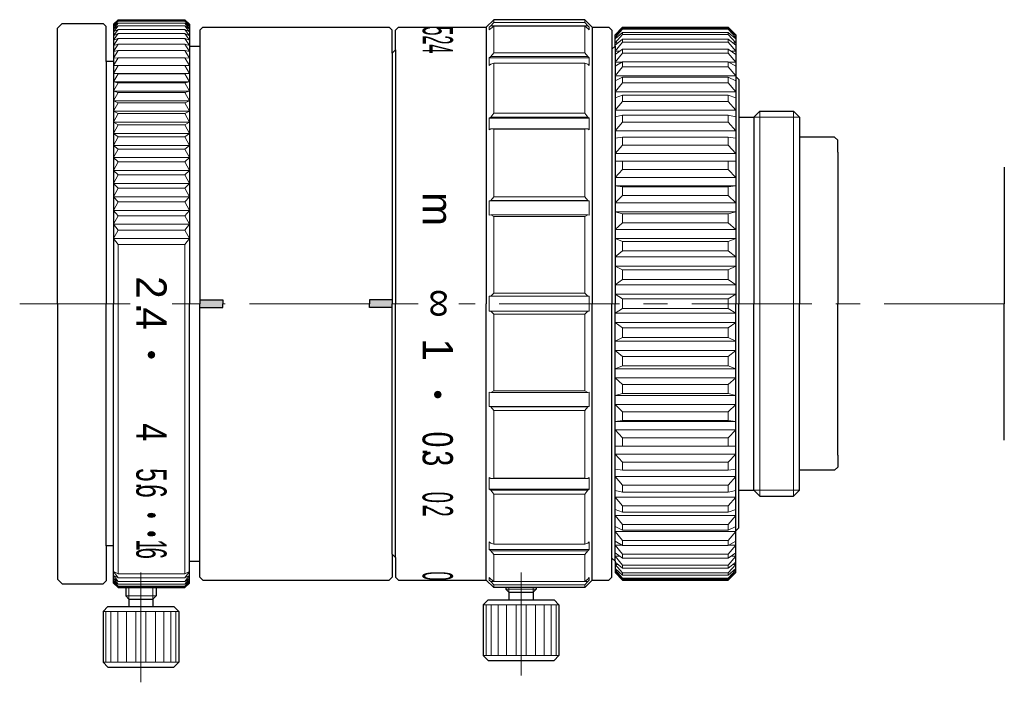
# Model space of a CAD drawing. Header units: millimetres. Extents: x -32 to 180, y 35 to 319.
import ezdxf
from ezdxf.enums import TextEntityAlignment as Align

# ---------------------------------------------------------------- set-up
doc = ezdxf.new("R2010")
doc.units = ezdxf.units.MM
doc.header["$LTSCALE"] = 0.25
doc.linetypes.add('CENTER', pattern=[50.8, 31.75, -6.35, 6.35, -6.35])
for name, color, linetype, lineweight in [('01_中心線', 1, 'CENTER', 20), ('03_寸法・文字', 50, 'Continuous', 20), ('画層1', 7, 'Continuous', 30), ('ﾚﾝｽﾞ', 7, 'Continuous', 30)]:
    doc.layers.add(name, color=color, linetype=linetype, lineweight=lineweight)
doc.styles.add('VS Standard', font='txt', dxfattribs={"height": 3})

msp = doc.modelspace()

# ---------------------------------------------------------------- hatches: boundary and pattern name
at = {"layer": '03_寸法・文字'}
h = msp.add_hatch(color=256, dxfattribs=at)
h.dxf.hatch_style = 1
h.paths.add_polyline_path([(-20.6, 300.25), (-20.6, 299.75), (-19.1, 299.75), (-19.1, 300.25)])
h = msp.add_hatch(color=256, dxfattribs=at)
h.dxf.hatch_style = 1
h.paths.add_polyline_path([(-9.4, 300.25), (-9.4, 299.75), (-7.9, 299.75), (-7.9, 300.25)])
h = msp.add_hatch(color=6, dxfattribs=at)
h.dxf.hatch_style = 1
h.paths.add_polyline_path([(-23.803, 296.371, 1), (-23.803, 296.871, 1)])
h = msp.add_hatch(color=6, dxfattribs=at)
h.dxf.hatch_style = 1
h.paths.add_polyline_path([(-4.9, 293.748, 1), (-4.9, 294.248, 1)])
at = {"layer": '画層1'}
h = msp.add_hatch(color=256, dxfattribs=at)
h.dxf.hatch_style = 1
edge = h.paths.add_edge_path()
edge.add_ellipse((-23.805, 286.024), major_axis=(-0.243, 0), ratio=0.570004, start_angle=0, end_angle=360)
h = msp.add_hatch(color=256, dxfattribs=at)
h.dxf.hatch_style = 1
edge = h.paths.add_edge_path()
edge.add_ellipse((-23.805, 284.802), major_axis=(-0.243, 0), ratio=0.570004, start_angle=0, end_angle=360)

# ---------------------------------------------------------------- linework, layer by layer
at = {"layer": '01_中心線'}
for p, q in [((-25.206, 300), (-32.5, 300)), ((-20.6, 300), (-22.436, 300)), ((-9.4, 300), (-19.1, 300)), ((-6.2, 300), (-7.9, 300)), ((32.5, 300), (-3.51, 300)), ((-24.5, 282.25), (-24.5, 275)), ((0.6, 275.45), (0.6, 282.25))]:
    msp.add_line(p, q, dxfattribs=at)
at = {"layer": '画層1'}
for p, q in [((-29.7, 318.5), (-30, 318.2)), ((-29.7, 318.5), (-27, 318.5)), ((-26.8, 318.3), (-27, 318.5)), ((-26.3, 318.45), (-26, 318.75)), ((-26, 318.75), (-21.6, 318.75)), ((-21.6, 318.75), (-21.3, 318.45)), ((-1.2, 318.75), (-1.7, 318.25)), ((4.8, 318.75), (-1.2, 318.75)), ((5.3, 318.25), (4.8, 318.75)), ((-30, 317.75), (-30, 318.2)), ((-26.8, 316), (-26.8, 318.3)), ((-26.3, 318.45), (-26.3, 316)), ((-21.3, 318.45), (-21.3, 317)), ((-20.6, 318.05), (-20.4, 318.25)), ((-20.6, 318.05), (-20.6, 317)), ((-20.4, 318.25), (-8.1, 318.25)), ((-8.1, 318.25), (-7.9, 318.05)), ((-7.9, 316.55), (-7.9, 318.05)), ((-7.5, 318.25), (-7.7, 318.05)), ((-7.7, 316.75), (-7.7, 318.05)), ((-7.5, 318.25), (-1.7, 318.25)), ((-1.7, 318.25), (-1.7, 300)), ((5.3, 318.25), (6.4, 318.25)), ((5.3, 318.25), (5.3, 300)), ((6.4, 318.25), (6.6, 318.05)), ((6.6, 318.05), (6.6, 316.8)), ((7.3, 318.25), (6.8, 317.75)), ((7.3, 318.25), (14.27, 318.25)), ((14.27, 318.25), (14.77, 317.75)), ((-30, 300), (-30, 317.75)), ((6.8, 317), (6.8, 317.75)), ((14.77, 317.75), (14.77, 315)), ((-26.266, 316.706), (-26.3, 316.706)), ((-21.3, 317), (-20.6, 317)), ((-21.3, 317), (-21.3, 300)), ((-20.6, 317), (-20.6, 300)), ((-7.7, 316.75), (-7.9, 316.55)), ((-7.9, 316.55), (-7.9, 300)), ((-7.7, 316.75), (-7.7, 316.75)), ((-7.7, 316.75), (-7.7, 300)), ((6.6, 316.8), (6.8, 317)), ((6.6, 316.8), (6.6, 300)), ((6.8, 317), (6.8, 300)), ((-26.3, 316), (-26.8, 316)), ((-26.8, 316), (-26.8, 300)), ((-26.286, 316.238), (-26.3, 316.238)), ((-26.3, 316), (-26.3, 300)), ((14.77, 315), (14.97, 314.8)), ((14.77, 315), (14.77, 300)), ((14.97, 314.8), (14.97, 312.303)), ((15.97, 312.303), (16.367, 312.7)), ((16.367, 312.7), (18.573, 312.7)), ((18.97, 312.303), (18.573, 312.7)), ((14.97, 312.303), (15.97, 312.303)), ((14.97, 312.303), (14.97, 300)), ((15.97, 312.303), (15.97, 312.303)), ((15.97, 312.303), (15.97, 300)), ((18.97, 312.303), (18.97, 311)), ((21.3, 311), (18.97, 311)), ((18.97, 311), (18.97, 300)), ((21.3, 311), (21.5, 310.8)), ((21.5, 310), (21.5, 310.8)), ((21.5, 310), (21.5, 300)), ((-30, 300), (-30, 282.25)), ((-26.8, 284), (-26.8, 300)), ((-26.3, 284), (-26.3, 300)), ((-21.3, 283), (-21.3, 300)), ((-20.6, 300.25), (-19.1, 300.25)), ((-20.6, 283), (-20.6, 300)), ((-20.6, 299.75), (-19.1, 299.75)), ((-19.1, 300.25), (-19.1, 300)), ((-19.1, 299.75), (-19.1, 300)), ((-7.9, 300.25), (-9.4, 300.25)), ((-9.4, 300.25), (-9.4, 300)), ((-9.4, 299.75), (-9.4, 300)), ((-7.9, 299.75), (-9.4, 299.75)), ((-7.9, 283.45), (-7.9, 300)), ((-7.7, 283.25), (-7.7, 300)), ((-1.7, 281.75), (-1.7, 300)), ((5.3, 281.75), (5.3, 300)), ((6.6, 283.2), (6.6, 300)), ((6.8, 283), (6.8, 300)), ((14.77, 285), (14.77, 300)), ((14.97, 287.697), (14.97, 300)), ((15.97, 287.697), (15.97, 300)), ((18.97, 289), (18.97, 300)), ((21.5, 290), (21.5, 300)), ((21.5, 290), (21.5, 289.2)), ((18.97, 287.697), (18.97, 289)), ((21.3, 289), (18.97, 289)), ((21.3, 289), (21.5, 289.2)), ((14.97, 285.2), (14.97, 287.697)), ((14.97, 287.697), (15.97, 287.697)), ((15.97, 287.697), (15.97, 287.697)), ((15.97, 287.697), (16.367, 287.3)), ((16.367, 287.3), (18.573, 287.3)), ((18.97, 287.697), (18.573, 287.3)), ((14.77, 285), (14.97, 285.2)), ((14.77, 282.25), (14.77, 285)), ((-26.8, 284), (-26.8, 281.7)), ((-26.3, 284), (-26.8, 284)), ((-26.3, 281.55), (-26.3, 284)), ((-7.9, 283.45), (-7.9, 281.95)), ((-7.7, 283.25), (-7.9, 283.45)), ((-21.3, 281.55), (-21.3, 283)), ((-21.3, 283), (-20.6, 283)), ((-20.6, 281.95), (-20.6, 283)), ((-7.7, 283.25), (-7.7, 283.25)), ((-7.7, 283.25), (-7.7, 281.95)), ((6.6, 281.95), (6.6, 283.2)), ((6.8, 283), (6.8, 282.25)), ((-30, 282.25), (-30, 281.8)), ((7.3, 281.75), (6.8, 282.25)), ((-29.7, 281.5), (-30, 281.8)), ((-29.7, 281.5), (-27, 281.5)), ((-26.8, 281.7), (-27, 281.5)), ((-26.3, 281.55), (-26, 281.25)), ((-21.6, 281.25), (-21.3, 281.55)), ((-20.6, 281.95), (-20.4, 281.75)), ((-20.4, 281.75), (-8.1, 281.75)), ((-8.1, 281.75), (-7.9, 281.95)), ((-7.5, 281.75), (-7.7, 281.95)), ((-7.5, 281.75), (-1.7, 281.75)), ((-1.2, 281.25), (-1.7, 281.75)), ((5.3, 281.75), (4.8, 281.25)), ((5.3, 281.75), (6.4, 281.75)), ((6.4, 281.75), (6.6, 281.95)), ((7.3, 281.75), (14.27, 281.75)), ((-26, 281.25), (-21.6, 281.25)), ((-25.5, 281.25), (-25.5, 280.7)), ((-23.5, 281.25), (-23.5, 280.7)), ((4.8, 281.25), (-1.2, 281.25)), ((-0.4, 281.25), (-0.4, 281.15)), ((-0.2, 280.95), (-0.4, 281.15)), ((-0.2, 280.95), (-0.2, 280.45)), ((-0.2, 280.95), (1.4, 280.95)), ((1.6, 281.15), (1.4, 280.95)), ((1.4, 280.95), (1.4, 280.45)), ((1.6, 281.25), (1.6, 281.15)), ((-25.3, 280.5), (-25.5, 280.7)), ((-25.3, 280.5), (-25.3, 280)), ((-25.3, 280.5), (-23.7, 280.5)), ((-23.5, 280.7), (-23.7, 280.5)), ((-23.7, 280.5), (-23.7, 280)), ((-1.575, 280.45), (-1.9, 280.125)), ((-1.575, 280.45), (2.775, 280.45)), ((2.775, 280.45), (3.1, 280.125)), ((-26.675, 280), (-27, 279.675)), ((-27, 279.675), (-27, 276.325)), ((-26.675, 280), (-22.325, 280)), ((-22.325, 280), (-22, 279.675)), ((-22, 279.675), (-22, 276.325)), ((-1.9, 280.125), (-1.9, 276.775)), ((3.1, 280.125), (3.1, 276.775)), ((-26.675, 276), (-27, 276.325)), ((-22.325, 276), (-22, 276.325)), ((-1.575, 276.45), (-1.9, 276.775)), ((-1.575, 276.45), (2.775, 276.45)), ((2.775, 276.45), (3.1, 276.775)), ((-26.675, 276), (-22.325, 276))]:
    msp.add_line(p, q, dxfattribs=at)
at = {"layer": '画層1', "lineweight": 9}
for p, q in [((-26.3, 318.444), (-26, 318.75)), ((-26.3, 318.393), (-26, 318.724)), ((-26, 318.724), (-26.3, 318.444)), ((-26.3, 318.292), (-26, 318.647)), ((-26, 318.647), (-26.3, 318.393)), ((-26.3, 318.141), (-26, 318.519)), ((-26, 318.519), (-26.3, 318.292)), ((-21.6, 318.724), (-26, 318.724)), ((-21.6, 318.647), (-26, 318.647)), ((-21.6, 318.519), (-26, 318.519)), ((-21.3, 318.444), (-21.6, 318.75)), ((-21.3, 318.393), (-21.6, 318.724)), ((-21.6, 318.724), (-21.3, 318.444)), ((-21.3, 318.292), (-21.6, 318.647)), ((-21.6, 318.647), (-21.3, 318.393)), ((-21.3, 318.141), (-21.6, 318.519)), ((-21.6, 318.519), (-21.3, 318.292)), ((-1.2, 318.572), (-1.4, 318.352)), ((-1.2, 318.75), (-1.2, 318.572)), ((4.8, 318.572), (-1.2, 318.572)), ((4.8, 318.75), (4.8, 318.572)), ((4.8, 318.572), (5, 318.352)), ((-26.3, 317.938), (-26, 318.34)), ((-26, 318.34), (-26.3, 318.141)), ((-26.3, 317.69), (-26, 318.111)), ((-26, 318.111), (-26.3, 317.938)), ((-21.6, 318.34), (-26, 318.34)), ((-21.6, 318.111), (-26, 318.111)), ((-21.3, 317.938), (-21.6, 318.34)), ((-21.6, 318.34), (-21.3, 318.141)), ((-21.3, 317.69), (-21.6, 318.111)), ((-21.6, 318.111), (-21.3, 317.938)), ((-1.4, 318.352), (-1.5, 318.257)), ((-1.5, 318.257), (-1.5, 318.083)), ((-1.4, 318.179), (-1.5, 318.083)), ((5, 318.352), (-1.4, 318.352)), ((-1.2, 318.333), (-1.4, 318.179)), ((4.8, 318.333), (-1.2, 318.333)), ((-1.2, 318.333), (-1.2, 316.572)), ((4.8, 318.333), (4.8, 316.572)), ((4.8, 318.333), (5, 318.179)), ((5, 318.352), (5.1, 318.257)), ((5, 318.179), (5.1, 318.083)), ((5.1, 318.257), (5.1, 318.083)), ((7.3, 318.247), (6.8, 317.739)), ((6.8, 317.707), (7.3, 318.181)), ((7.3, 318.114), (6.8, 317.577)), ((7.3, 317.915), (6.8, 317.48)), ((7.3, 318.25), (7.3, 318.247)), ((7.3, 318.247), (14.27, 318.247)), ((7.3, 318.181), (14.27, 318.181)), ((7.3, 318.181), (7.3, 318.114)), ((7.3, 318.114), (14.27, 318.114)), ((7.3, 317.915), (14.27, 317.915)), ((7.3, 317.915), (7.3, 317.782)), ((14.27, 318.25), (14.27, 318.247)), ((14.77, 317.739), (14.27, 318.247)), ((14.27, 318.181), (14.27, 318.114)), ((14.27, 318.181), (14.77, 317.707)), ((14.77, 317.577), (14.27, 318.114)), ((14.27, 317.915), (14.27, 317.782)), ((14.27, 317.915), (14.77, 317.48)), ((-26.3, 317.392), (-26, 317.832)), ((-26, 317.832), (-26.3, 317.69)), ((-26.3, 317.046), (-26, 317.505)), ((-26, 317.505), (-26.3, 317.392)), ((-21.6, 317.832), (-26, 317.832)), ((-21.6, 317.505), (-26, 317.505)), ((-21.3, 317.392), (-21.6, 317.832)), ((-21.6, 317.832), (-21.3, 317.69)), ((-21.3, 317.046), (-21.6, 317.505)), ((-21.6, 317.505), (-21.3, 317.392)), ((7.3, 317.782), (6.8, 317.223)), ((6.8, 317.739), (6.834, 317.739)), ((6.8, 317.577), (6.912, 317.577)), ((7.3, 317.453), (6.8, 317.062)), ((7.3, 317.256), (6.8, 316.68)), ((6.8, 317.223), (7.005, 317.223)), ((7.3, 317.782), (14.27, 317.782)), ((7.3, 317.453), (14.27, 317.453)), ((7.3, 317.453), (7.3, 317.256)), ((7.3, 317.256), (14.27, 317.256)), ((14.77, 317.223), (14.27, 317.782)), ((14.27, 317.453), (14.27, 317.256)), ((14.27, 317.453), (14.77, 317.062)), ((14.77, 316.68), (14.27, 317.256)), ((14.565, 317.223), (14.77, 317.223)), ((14.658, 317.577), (14.77, 317.577)), ((14.77, 317.739), (14.736, 317.739)), ((-26.3, 316.653), (-26, 317.129)), ((-26, 317.129), (-26.3, 317.046)), ((-26.3, 316.214), (-26, 316.706)), ((-26, 316.706), (-26.3, 316.653)), ((-21.6, 317.129), (-26, 317.129)), ((-21.6, 316.706), (-26, 316.706)), ((-21.3, 316.653), (-21.6, 317.129)), ((-21.6, 317.129), (-21.3, 317.046)), ((-21.3, 316.214), (-21.6, 316.706)), ((-21.6, 316.706), (-21.3, 316.653)), ((-1.2, 316.572), (-1.4, 316.312)), ((4.8, 316.572), (-1.2, 316.572)), ((4.8, 316.572), (5, 316.312)), ((7.3, 316.799), (6.8, 316.458)), ((6.8, 316.68), (7.125, 316.68)), ((7.3, 316.799), (14.27, 316.799)), ((7.3, 316.799), (7.3, 316.54)), ((14.27, 316.799), (14.27, 316.54)), ((14.27, 316.799), (14.77, 316.458)), ((14.445, 316.68), (14.77, 316.68)), ((-26.3, 315.732), (-26, 316.238)), ((-26, 316.238), (-26.3, 316.214)), ((-21.6, 316.238), (-26, 316.238)), ((-21.3, 315.732), (-21.6, 316.238)), ((-21.6, 316.238), (-21.3, 316.214)), ((-1.4, 316.312), (-1.5, 316.228)), ((5.1, 316.228), (-1.5, 316.228)), ((-1.5, 316.228), (-1.5, 315.728)), ((5, 316.312), (-1.4, 316.312)), ((5, 316.312), (5.1, 316.228)), ((5.1, 316.228), (5.1, 315.728)), ((7.3, 316.54), (6.8, 315.954)), ((7.3, 315.962), (6.8, 315.672)), ((6.8, 315.954), (7.286, 315.954)), ((7.3, 316.54), (14.27, 316.54)), ((7.3, 315.962), (14.27, 315.962)), ((7.3, 315.962), (7.3, 315.643)), ((14.77, 315.954), (14.27, 316.54)), ((14.27, 315.962), (14.27, 315.643)), ((14.27, 315.962), (14.77, 315.672)), ((14.284, 315.954), (14.77, 315.954)), ((-21.3, 315.732), (-26.3, 315.732)), ((-26, 315.725), (-26.3, 315.732)), ((-26.3, 315.205), (-26, 315.725)), ((-21.6, 315.725), (-26, 315.725)), ((-21.6, 315.725), (-21.3, 315.732)), ((-21.3, 315.205), (-21.6, 315.725)), ((-1.4, 315.812), (-1.5, 315.728)), ((-1.2, 315.882), (-1.4, 315.812)), ((4.8, 315.882), (-1.2, 315.882)), ((-1.2, 315.882), (-1.2, 312.573)), ((4.8, 315.882), (4.8, 312.573)), ((4.8, 315.882), (5, 315.812)), ((5, 315.812), (5.1, 315.728)), ((7.3, 315.643), (6.8, 315.053)), ((7.3, 315.643), (14.27, 315.643)), ((14.77, 315.053), (14.27, 315.643)), ((-21.3, 315.205), (-26.3, 315.205)), ((-26, 315.169), (-26.3, 315.205)), ((-26.3, 314.638), (-26, 315.169)), ((-21.3, 314.638), (-26.3, 314.638)), ((-26, 314.571), (-26.3, 314.638)), ((-21.6, 315.169), (-26, 315.169)), ((-21.6, 315.169), (-21.3, 315.205)), ((-21.3, 314.638), (-21.6, 315.169)), ((-21.6, 314.571), (-21.3, 314.638)), ((6.8, 315.053), (14.77, 315.053)), ((6.8, 314.715), (7.3, 314.95)), ((7.3, 314.95), (14.27, 314.95)), ((7.3, 314.95), (7.3, 314.575)), ((14.27, 314.95), (14.27, 314.575)), ((14.27, 314.95), (14.77, 314.715)), ((-26.3, 314.029), (-26, 314.571)), ((-21.3, 314.029), (-26.3, 314.029)), ((-26, 313.934), (-26.3, 314.029)), ((-21.6, 314.571), (-26, 314.571)), ((-21.3, 314.029), (-21.6, 314.571)), ((-21.6, 313.934), (-21.3, 314.029)), ((7.3, 314.575), (6.8, 313.987)), ((6.8, 313.987), (14.77, 313.987)), ((7.3, 314.575), (14.27, 314.575)), ((14.77, 313.987), (14.27, 314.575)), ((-26.3, 313.383), (-26, 313.934)), ((-21.3, 313.383), (-26.3, 313.383)), ((-26, 313.258), (-26.3, 313.383)), ((-21.6, 313.934), (-26, 313.934)), ((-21.3, 313.383), (-21.6, 313.934)), ((-21.6, 313.258), (-21.3, 313.383)), ((6.8, 313.597), (7.3, 313.773)), ((7.3, 313.347), (6.8, 312.768)), ((7.3, 313.773), (14.27, 313.773)), ((7.3, 313.773), (7.3, 313.347)), ((7.3, 313.347), (14.27, 313.347)), ((14.27, 313.773), (14.27, 313.347)), ((14.27, 313.773), (14.77, 313.597)), ((14.77, 312.768), (14.27, 313.347)), ((-26.3, 312.7), (-26, 313.258)), ((-21.3, 312.7), (-26.3, 312.7)), ((-26, 312.546), (-26.3, 312.7)), ((-21.6, 313.258), (-26, 313.258)), ((-21.3, 312.7), (-21.6, 313.258)), ((-21.6, 312.546), (-21.3, 312.7)), ((6.8, 312.768), (14.77, 312.768)), ((16.367, 312.7), (16.367, 300)), ((18.573, 312.7), (18.573, 300)), ((-26.3, 311.982), (-26, 312.546)), ((-21.6, 312.546), (-26, 312.546)), ((-21.3, 311.982), (-21.6, 312.546)), ((-1.4, 312.305), (-1.5, 312.242)), ((5.1, 312.242), (-1.5, 312.242)), ((-1.5, 312.242), (-1.5, 311.476)), ((-1.2, 312.573), (-1.4, 312.305)), ((5, 312.305), (-1.4, 312.305)), ((4.8, 312.573), (-1.2, 312.573)), ((4.8, 312.573), (5, 312.305)), ((5, 312.305), (5.1, 312.242)), ((5.1, 312.242), (5.1, 311.476)), ((6.8, 312.33), (7.3, 312.446)), ((7.3, 312.446), (14.27, 312.446)), ((7.3, 312.446), (7.3, 311.973)), ((14.27, 312.446), (14.27, 311.973)), ((14.27, 312.446), (14.77, 312.33)), ((15.97, 312.303), (18.97, 312.303)), ((-21.3, 311.982), (-26.3, 311.982)), ((-26, 311.8), (-26.3, 311.982)), ((-26.3, 311.231), (-26, 311.8)), ((-21.6, 311.8), (-26, 311.8)), ((-21.6, 311.8), (-21.3, 311.982)), ((-21.3, 311.231), (-21.6, 311.8)), ((-1.4, 311.539), (-1.5, 311.476)), ((5, 311.539), (-1.4, 311.539)), ((-1.2, 311.515), (-1.4, 311.539)), ((4.8, 311.515), (-1.2, 311.515)), ((-1.2, 311.515), (-1.2, 307.057)), ((4.8, 311.515), (5, 311.539)), ((4.8, 311.515), (4.8, 307.057)), ((5, 311.539), (5.1, 311.476)), ((7.3, 311.973), (6.8, 311.409)), ((6.8, 311.409), (14.77, 311.409)), ((7.3, 311.973), (14.27, 311.973)), ((14.77, 311.409), (14.27, 311.973)), ((-21.3, 311.231), (-26.3, 311.231)), ((-26, 311.021), (-26.3, 311.231)), ((-26.3, 310.45), (-26, 311.021)), ((-21.6, 311.021), (-26, 311.021)), ((-21.6, 311.021), (-21.3, 311.231)), ((-21.3, 310.45), (-21.6, 311.021)), ((6.8, 310.928), (7.3, 310.983)), ((7.3, 310.983), (14.27, 310.983)), ((7.3, 310.983), (7.3, 310.468)), ((14.27, 310.983), (14.27, 310.468)), ((14.27, 310.983), (14.77, 310.928)), ((-21.3, 310.45), (-26.3, 310.45)), ((-26, 310.212), (-26.3, 310.45)), ((-26.3, 309.64), (-26, 310.212)), ((-21.6, 310.212), (-26, 310.212)), ((-21.6, 310.212), (-21.3, 310.45)), ((-21.3, 309.64), (-21.6, 310.212)), ((7.3, 310.468), (6.8, 309.926)), ((7.3, 310.468), (14.27, 310.468)), ((14.77, 309.926), (14.27, 310.468)), ((-21.3, 309.64), (-26.3, 309.64)), ((-26, 309.375), (-26.3, 309.64)), ((-21.6, 309.375), (-21.3, 309.64)), ((6.8, 309.926), (14.77, 309.926)), ((6.8, 309.406), (7.3, 309.399)), ((6.8, 309.406), (14.77, 309.406)), ((14.27, 309.399), (14.77, 309.406)), ((-26.3, 308.803), (-26, 309.375)), ((-21.3, 308.803), (-26.3, 308.803)), ((-26, 308.512), (-26.3, 308.803)), ((-21.6, 309.375), (-26, 309.375)), ((-21.3, 308.803), (-21.6, 309.375)), ((-21.6, 308.512), (-21.3, 308.803)), ((7.3, 308.848), (6.8, 308.333)), ((7.3, 309.399), (14.27, 309.399)), ((7.3, 309.399), (7.3, 308.848)), ((7.3, 308.848), (14.27, 308.848)), ((14.27, 309.399), (14.27, 308.848)), ((14.77, 308.333), (14.27, 308.848)), ((-26.3, 307.944), (-26, 308.512)), ((-21.6, 308.512), (-26, 308.512)), ((-21.3, 307.944), (-21.6, 308.512)), ((6.8, 308.333), (14.77, 308.333)), ((-21.3, 307.944), (-26.3, 307.944)), ((-26, 307.626), (-26.3, 307.944)), ((-26.3, 307.062), (-26, 307.626)), ((-21.6, 307.626), (-26, 307.626)), ((-21.6, 307.626), (-21.3, 307.944)), ((-21.3, 307.062), (-21.6, 307.626)), ((6.8, 307.781), (7.3, 307.713)), ((6.8, 307.781), (14.77, 307.781)), ((7.3, 307.713), (14.27, 307.713)), ((7.3, 307.713), (7.3, 307.131)), ((14.27, 307.713), (14.77, 307.781)), ((14.27, 307.713), (14.27, 307.131)), ((-21.3, 307.062), (-26.3, 307.062)), ((-26, 306.719), (-26.3, 307.062)), ((-21.6, 306.719), (-21.3, 307.062)), ((-1.4, 306.813), (-1.5, 306.78)), ((-1.2, 307.057), (-1.4, 306.813)), ((5, 306.813), (-1.4, 306.813)), ((4.8, 307.057), (-1.2, 307.057)), ((4.8, 307.057), (5, 306.813)), ((5, 306.813), (5.1, 306.78)), ((7.3, 307.131), (6.8, 306.649)), ((7.3, 307.131), (14.27, 307.131)), ((14.77, 306.649), (14.27, 307.131)), ((-26.3, 306.16), (-26, 306.719)), ((-21.3, 306.16), (-26.3, 306.16)), ((-26, 305.794), (-26.3, 306.16)), ((-21.6, 306.719), (-26, 306.719)), ((-21.3, 306.16), (-21.6, 306.719)), ((-21.6, 305.794), (-21.3, 306.16)), ((5.1, 306.78), (-1.5, 306.78)), ((-1.5, 306.78), (-1.5, 305.84)), ((5.1, 306.78), (5.1, 305.84)), ((6.8, 306.649), (14.77, 306.649)), ((-26.3, 305.241), (-26, 305.794)), ((-21.6, 305.794), (-26, 305.794)), ((-21.3, 305.241), (-21.6, 305.794)), ((-1.4, 305.874), (-1.5, 305.84)), ((5, 305.874), (-1.4, 305.874)), ((-1.2, 305.76), (-1.4, 305.874)), ((4.8, 305.76), (-1.2, 305.76)), ((-1.2, 305.76), (-1.2, 300.69)), ((4.8, 305.76), (5, 305.874)), ((4.8, 305.76), (4.8, 300.69)), ((5, 305.874), (5.1, 305.84)), ((6.8, 306.071), (7.3, 305.942)), ((6.8, 306.071), (14.77, 306.071)), ((7.3, 305.942), (14.27, 305.942)), ((7.3, 305.942), (7.3, 305.336)), ((14.27, 305.942), (14.77, 306.071)), ((14.27, 305.942), (14.27, 305.336)), ((-21.3, 305.241), (-26.3, 305.241)), ((-26, 304.853), (-26.3, 305.241)), ((-26.3, 304.307), (-26, 304.853)), ((-21.6, 304.853), (-26, 304.853)), ((-21.6, 304.853), (-21.3, 305.241)), ((-21.3, 304.307), (-21.6, 304.853)), ((7.3, 305.336), (6.8, 304.893)), ((6.8, 304.893), (14.77, 304.893)), ((7.3, 305.336), (14.27, 305.336)), ((14.77, 304.893), (14.27, 305.336)), ((-21.3, 304.307), (-26.3, 304.307)), ((-26, 303.898), (-26.3, 304.307)), ((-21.6, 303.898), (-21.3, 304.307)), ((6.8, 304.294), (7.3, 304.105)), ((6.8, 304.294), (14.77, 304.294)), ((14.27, 304.105), (14.77, 304.294)), ((-21.6, 303.898), (-26, 303.898)), ((-26, 303.898), (-26, 282.166)), ((-21.6, 303.898), (-21.6, 282.166)), ((7.3, 304.105), (14.27, 304.105)), ((7.3, 304.105), (7.3, 303.482)), ((14.27, 304.105), (14.27, 303.482)), ((7.3, 303.482), (6.8, 303.082)), ((6.8, 303.082), (14.77, 303.082)), ((7.3, 303.482), (14.27, 303.482)), ((14.77, 303.082), (14.27, 303.482)), ((6.8, 302.47), (7.3, 302.224)), ((6.8, 302.47), (14.77, 302.47)), ((14.27, 302.224), (14.77, 302.47)), ((7.3, 302.224), (14.27, 302.224)), ((7.3, 302.224), (7.3, 301.591)), ((14.27, 302.224), (14.27, 301.591)), ((7.3, 301.591), (6.8, 301.238)), ((6.8, 301.238), (14.77, 301.238)), ((7.3, 301.591), (14.27, 301.591)), ((14.27, 301.591), (14.77, 301.238)), ((-1.4, 300.5), (-1.5, 300.5)), ((-1.5, 300.5), (-1.5, 300)), ((-1.2, 300.69), (-1.4, 300.5)), ((5.1, 300.5), (-1.4, 300.5)), ((4.8, 300.69), (-1.2, 300.69)), ((4.8, 300.69), (5, 300.5)), ((5, 300.5), (5.1, 300.5)), ((5.1, 300.5), (5.1, 300)), ((7.3, 300.319), (6.8, 300.619)), ((6.8, 300.619), (14.77, 300.619)), ((7.3, 300.319), (14.27, 300.319)), ((7.3, 300.319), (7.3, 300)), ((14.27, 300.319), (14.77, 300.619)), ((14.27, 300.319), (14.27, 300)), ((-1.5, 299.5), (-1.5, 300)), ((5.1, 299.5), (5.1, 300)), ((7.3, 299.681), (6.8, 299.381)), ((7.3, 299.681), (7.3, 300)), ((7.3, 299.681), (14.27, 299.681)), ((14.27, 299.681), (14.27, 300)), ((14.27, 299.681), (14.77, 299.381)), ((16.367, 287.3), (16.367, 300)), ((18.573, 287.3), (18.573, 300)), ((-1.4, 299.5), (-1.5, 299.5)), ((5.1, 299.5), (-1.4, 299.5)), ((-1.2, 299.31), (-1.4, 299.5)), ((4.8, 299.31), (-1.2, 299.31)), ((-1.2, 294.24), (-1.2, 299.31)), ((4.8, 299.31), (5, 299.5)), ((4.8, 294.24), (4.8, 299.31)), ((5, 299.5), (5.1, 299.5)), ((6.8, 299.381), (14.77, 299.381)), ((7.3, 298.409), (6.8, 298.762)), ((6.8, 298.762), (14.77, 298.762)), ((7.3, 297.776), (7.3, 298.409)), ((7.3, 298.409), (14.27, 298.409)), ((14.27, 298.409), (14.77, 298.762)), ((14.27, 297.776), (14.27, 298.409)), ((6.8, 297.53), (7.3, 297.776)), ((7.3, 297.776), (14.27, 297.776)), ((14.27, 297.776), (14.77, 297.53)), ((6.8, 297.53), (14.77, 297.53)), ((7.3, 296.518), (6.8, 296.918)), ((6.8, 296.918), (14.77, 296.918)), ((7.3, 295.895), (7.3, 296.518)), ((7.3, 296.518), (14.27, 296.518)), ((14.77, 296.918), (14.27, 296.518)), ((14.27, 295.895), (14.27, 296.518)), ((6.8, 295.706), (7.3, 295.895)), ((7.3, 295.895), (14.27, 295.895)), ((14.27, 295.895), (14.77, 295.706)), ((6.8, 295.706), (14.77, 295.706)), ((7.3, 294.664), (6.8, 295.107)), ((6.8, 295.107), (14.77, 295.107)), ((14.77, 295.107), (14.27, 294.664)), ((7.3, 294.058), (7.3, 294.664)), ((7.3, 294.664), (14.27, 294.664)), ((14.27, 294.058), (14.27, 294.664)), ((-1.5, 293.22), (-1.5, 294.16)), ((-1.4, 294.126), (-1.5, 294.16)), ((-1.2, 294.24), (-1.4, 294.126)), ((5, 294.126), (-1.4, 294.126)), ((4.8, 294.24), (-1.2, 294.24)), ((4.8, 294.24), (5, 294.126)), ((5, 294.126), (5.1, 294.16)), ((5.1, 293.22), (5.1, 294.16)), ((6.8, 293.929), (7.3, 294.058)), ((6.8, 293.929), (14.77, 293.929)), ((7.3, 294.058), (14.27, 294.058)), ((14.27, 294.058), (14.77, 293.929)), ((5.1, 293.22), (-1.5, 293.22)), ((-1.4, 293.187), (-1.5, 293.22)), ((5, 293.187), (-1.4, 293.187)), ((-1.2, 292.943), (-1.4, 293.187)), ((4.8, 292.943), (5, 293.187)), ((5, 293.187), (5.1, 293.22)), ((7.3, 292.869), (6.8, 293.351)), ((6.8, 293.351), (14.77, 293.351)), ((14.77, 293.351), (14.27, 292.869)), ((4.8, 292.943), (-1.2, 292.943)), ((-1.2, 288.485), (-1.2, 292.943)), ((4.8, 288.485), (4.8, 292.943)), ((7.3, 292.287), (7.3, 292.869)), ((7.3, 292.869), (14.27, 292.869)), ((14.27, 292.287), (14.27, 292.869)), ((6.8, 292.219), (7.3, 292.287)), ((6.8, 292.219), (14.77, 292.219)), ((7.3, 292.287), (14.27, 292.287)), ((14.27, 292.287), (14.77, 292.219)), ((7.3, 291.152), (6.8, 291.667)), ((6.8, 291.667), (14.77, 291.667)), ((14.77, 291.667), (14.27, 291.152)), ((6.8, 290.594), (7.3, 290.601)), ((6.8, 290.594), (14.77, 290.594)), ((7.3, 290.601), (7.3, 291.152)), ((7.3, 291.152), (14.27, 291.152)), ((7.3, 290.601), (14.27, 290.601)), ((14.27, 290.601), (14.27, 291.152)), ((14.27, 290.601), (14.77, 290.594)), ((7.3, 289.532), (6.8, 290.074)), ((6.8, 290.074), (14.77, 290.074)), ((14.77, 290.074), (14.27, 289.532)), ((7.3, 289.017), (7.3, 289.532)), ((7.3, 289.532), (14.27, 289.532)), ((14.27, 289.017), (14.27, 289.532)), ((6.8, 289.072), (7.3, 289.017)), ((7.3, 289.017), (14.27, 289.017)), ((14.27, 289.017), (14.77, 289.072)), ((-1.4, 288.461), (-1.5, 288.524)), ((-1.5, 287.758), (-1.5, 288.524)), ((-1.2, 288.485), (-1.4, 288.461)), ((5, 288.461), (-1.4, 288.461)), ((4.8, 288.485), (-1.2, 288.485)), ((4.8, 288.485), (5, 288.461)), ((5, 288.461), (5.1, 288.524)), ((5.1, 287.758), (5.1, 288.524)), ((7.3, 288.027), (6.8, 288.591)), ((6.8, 288.591), (14.77, 288.591)), ((7.3, 287.554), (7.3, 288.027)), ((7.3, 288.027), (14.27, 288.027)), ((14.77, 288.591), (14.27, 288.027)), ((14.27, 287.554), (14.27, 288.027)), ((5.1, 287.758), (-1.5, 287.758)), ((-1.4, 287.695), (-1.5, 287.758)), ((5, 287.695), (-1.4, 287.695)), ((-1.2, 287.427), (-1.4, 287.695)), ((4.8, 287.427), (-1.2, 287.427)), ((-1.2, 284.118), (-1.2, 287.427)), ((4.8, 287.427), (5, 287.695)), ((4.8, 284.118), (4.8, 287.427)), ((5, 287.695), (5.1, 287.758)), ((6.8, 287.67), (7.3, 287.554)), ((7.3, 287.554), (14.27, 287.554)), ((14.27, 287.554), (14.77, 287.67)), ((7.3, 286.653), (6.8, 287.232)), ((6.8, 287.232), (14.77, 287.232)), ((7.3, 286.227), (7.3, 286.653)), ((7.3, 286.653), (14.27, 286.653)), ((14.77, 287.232), (14.27, 286.653)), ((14.27, 286.227), (14.27, 286.653)), ((6.8, 286.403), (7.3, 286.227)), ((7.3, 285.425), (6.8, 286.013)), ((6.8, 286.013), (14.77, 286.013)), ((7.3, 286.227), (14.27, 286.227)), ((14.27, 286.227), (14.77, 286.403)), ((14.77, 286.013), (14.27, 285.425)), ((7.3, 285.05), (7.3, 285.425)), ((7.3, 285.425), (14.27, 285.425)), ((14.27, 285.05), (14.27, 285.425)), ((6.8, 285.285), (7.3, 285.05)), ((7.3, 284.357), (6.8, 284.947)), ((6.8, 284.947), (14.77, 284.947)), ((7.3, 285.05), (14.27, 285.05)), ((14.27, 285.05), (14.77, 285.285)), ((14.77, 284.947), (14.27, 284.357)), ((-1.5, 283.772), (-1.5, 284.272)), ((-1.4, 284.188), (-1.5, 284.272)), ((-1.2, 284.118), (-1.4, 284.188)), ((4.8, 284.118), (-1.2, 284.118)), ((4.8, 284.118), (5, 284.188)), ((5, 284.188), (5.1, 284.272)), ((5.1, 283.772), (5.1, 284.272)), ((7.3, 284.038), (6.8, 284.328)), ((7.3, 284.038), (7.3, 284.357)), ((7.3, 284.357), (14.27, 284.357)), ((14.27, 284.038), (14.27, 284.357)), ((14.27, 284.038), (14.77, 284.328)), ((5.1, 283.772), (-1.5, 283.772)), ((-1.4, 283.688), (-1.5, 283.772)), ((5, 283.688), (-1.4, 283.688)), ((-1.2, 283.428), (-1.4, 283.688)), ((4.8, 283.428), (-1.2, 283.428)), ((-1.2, 281.667), (-1.2, 283.428)), ((4.8, 283.428), (5, 283.688)), ((4.8, 281.667), (4.8, 283.428)), ((5, 283.688), (5.1, 283.772)), ((7.3, 283.46), (6.8, 284.046)), ((6.8, 284.046), (7.286, 284.046)), ((7.3, 283.201), (6.8, 283.542)), ((7.3, 284.038), (14.27, 284.038)), ((7.3, 283.201), (7.3, 283.46)), ((7.3, 283.46), (14.27, 283.46)), ((14.77, 284.046), (14.27, 283.46)), ((14.27, 283.201), (14.77, 283.542)), ((14.27, 283.201), (14.27, 283.46)), ((14.284, 284.046), (14.77, 284.046)), ((7.3, 282.744), (6.8, 283.32)), ((6.8, 283.32), (7.125, 283.32)), ((7.3, 282.547), (6.8, 282.938)), ((7.3, 282.218), (6.8, 282.777)), ((6.8, 282.777), (7.005, 282.777)), ((7.3, 283.201), (14.27, 283.201)), ((14.77, 283.32), (14.27, 282.744)), ((14.27, 282.547), (14.77, 282.938)), ((14.77, 282.777), (14.27, 282.218)), ((14.445, 283.32), (14.77, 283.32)), ((14.565, 282.777), (14.77, 282.777)), ((-26, 282.168), (-26.3, 282.31)), ((-26.3, 282.31), (-26, 281.889)), ((-21.6, 282.168), (-26, 282.168)), ((-21.6, 282.168), (-21.3, 282.31)), ((-21.3, 282.31), (-21.6, 281.889)), ((7.3, 282.085), (6.8, 282.52)), ((7.3, 281.886), (6.8, 282.423)), ((6.8, 282.423), (6.912, 282.423)), ((6.8, 282.293), (7.3, 281.819)), ((7.3, 281.753), (6.8, 282.261)), ((6.8, 282.261), (6.834, 282.261)), ((7.3, 282.547), (7.3, 282.744)), ((7.3, 282.744), (14.27, 282.744)), ((7.3, 282.547), (14.27, 282.547)), ((7.3, 282.085), (7.3, 282.218)), ((7.3, 282.218), (14.27, 282.218)), ((14.27, 282.547), (14.27, 282.744)), ((14.27, 282.085), (14.77, 282.52)), ((14.77, 282.423), (14.27, 281.886)), ((14.27, 281.819), (14.77, 282.293)), ((14.77, 282.261), (14.27, 281.753)), ((14.27, 281.75), (14.77, 282.25)), ((14.27, 282.085), (14.27, 282.218)), ((14.658, 282.423), (14.77, 282.423)), ((14.77, 282.261), (14.736, 282.261)), ((-26, 281.889), (-26.3, 282.062)), ((-26.3, 282.062), (-26, 281.66)), ((-26, 281.66), (-26.3, 281.859)), ((-26.3, 281.859), (-26, 281.481)), ((-26, 281.481), (-26.3, 281.708)), ((-26.3, 281.708), (-26, 281.353)), ((-26, 281.353), (-26.3, 281.607)), ((-26.3, 281.607), (-26, 281.276)), ((-26, 281.276), (-26.3, 281.556)), ((-26.3, 281.556), (-26, 281.25)), ((-21.6, 281.889), (-26, 281.889)), ((-21.6, 281.66), (-26, 281.66)), ((-21.6, 281.481), (-26, 281.481)), ((-21.6, 281.889), (-21.3, 282.062)), ((-21.3, 282.062), (-21.6, 281.66)), ((-21.6, 281.66), (-21.3, 281.859)), ((-21.3, 281.859), (-21.6, 281.481)), ((-21.6, 281.481), (-21.3, 281.708)), ((-21.3, 281.708), (-21.6, 281.353)), ((-21.6, 281.353), (-21.3, 281.607)), ((-21.3, 281.607), (-21.6, 281.276)), ((-21.6, 281.276), (-21.3, 281.556)), ((-21.3, 281.556), (-21.6, 281.25)), ((-1.5, 281.743), (-1.5, 281.917)), ((-1.4, 281.821), (-1.5, 281.917)), ((-1.4, 281.648), (-1.5, 281.743)), ((-1.2, 281.667), (-1.4, 281.821)), ((5, 281.648), (-1.4, 281.648)), ((-1.2, 281.428), (-1.4, 281.648)), ((4.8, 281.667), (-1.2, 281.667)), ((4.8, 281.667), (5, 281.821)), ((4.8, 281.428), (5, 281.648)), ((5, 281.821), (5.1, 281.917)), ((5, 281.648), (5.1, 281.743)), ((5.1, 281.743), (5.1, 281.917)), ((7.3, 282.085), (14.27, 282.085)), ((7.3, 281.819), (7.3, 281.886)), ((7.3, 281.886), (14.27, 281.886)), ((7.3, 281.819), (14.27, 281.819)), ((7.3, 281.75), (7.3, 281.753)), ((7.3, 281.753), (14.27, 281.753)), ((14.27, 281.819), (14.27, 281.886)), ((14.27, 281.75), (14.27, 281.753)), ((-21.6, 281.353), (-26, 281.353)), ((-21.6, 281.276), (-26, 281.276)), ((4.8, 281.428), (-1.2, 281.428)), ((-1.2, 281.25), (-1.2, 281.428)), ((-0.4, 281.15), (1.6, 281.15)), ((4.8, 281.25), (4.8, 281.428)), ((-25.5, 280.7), (-23.5, 280.7)), ((-27, 279.675), (-22, 279.675)), ((-26.81, 276.325), (-26.81, 279.675)), ((-26.483, 276.325), (-26.483, 279.675)), ((-26.022, 276.325), (-26.022, 279.675)), ((-25.457, 276.325), (-25.457, 279.675)), ((-24.826, 276.325), (-24.826, 279.675)), ((-24.174, 276.325), (-24.174, 279.675)), ((-23.543, 276.325), (-23.543, 279.675)), ((-22.978, 276.325), (-22.978, 279.675)), ((-22.517, 276.325), (-22.517, 279.675)), ((-22.19, 276.325), (-22.19, 279.675)), ((-1.9, 280.125), (3.1, 280.125)), ((-1.71, 276.775), (-1.71, 280.125)), ((-1.383, 276.775), (-1.383, 280.125)), ((-0.922, 276.775), (-0.922, 280.125)), ((-0.357, 276.775), (-0.357, 280.125)), ((0.274, 276.775), (0.274, 280.125)), ((0.926, 276.775), (0.926, 280.125)), ((1.557, 276.775), (1.557, 280.125)), ((2.122, 276.775), (2.122, 280.125)), ((2.583, 276.775), (2.583, 280.125)), ((2.91, 276.775), (2.91, 280.125)), ((-27, 276.325), (-22, 276.325)), ((-1.9, 276.775), (3.1, 276.775))]:
    msp.add_line(p, q, dxfattribs=at)
at = {"layer": '画層1', "lineweight": 20}
for p, q in [((15.97, 287.697), (18.97, 287.697)), ((6.6, 283.2), (6.8, 283)), ((-25.3, 281.25), (-25.3, 280.5)), ((-23.7, 281.25), (-23.7, 280.5)), ((-0.2, 281.25), (-0.2, 280.95)), ((1.4, 281.25), (1.4, 280.95))]:
    msp.add_line(p, q, dxfattribs=at)
at = {"layer": '画層1'}
for centre in [(-23.805, 286.024), (-23.805, 284.802)]:
    msp.add_ellipse(centre, major_axis=(-0.243, 0), ratio=0.570004, dxfattribs=at)
at = {"layer": 'ﾚﾝｽﾞ'}
for p in [(32.5, 309.014), (32.5, 290.986)]:
    msp.add_line(p, (32.5, 300), dxfattribs=at)

# ---------------------------------------------------------------- texts
at = {"layer": '03_寸法・文字', "color": 6, "style": 'VS Standard'}
for s, width, p in [('524', 0.4, (-3.9, 317.412)), ('4', 0.8, (-22.805, 291.507)), ('0', 0.7, (-3.905, 291.035)), ('.', 0.7, (-3.901, 290.199)), ('3', 0.7, (-3.901, 289.789)), ('5', 0.6, (-22.805, 288.695)), ('.', 0.6, (-22.801, 287.974)), ('6', 0.6, (-22.801, 287.63)), ('0', 0.5, (-3.905, 287.212)), ('.', 0.5, (-3.901, 286.606)), ('2', 0.5, (-3.901, 286.308)), ('1', 0.5, (-22.802, 284.058)), ('6', 0.5, (-22.804, 283.522)), ('0', 0.4, (-3.905, 282.015))]:
    msp.add_text(s, height=2, rotation=270, dxfattribs=dict(at, width=width)).set_placement(p, align=Align.TOP_CENTER)
for s, rotation, p in [('m', 270, (-3.9, 306.242)), ('2', 270, (-22.805, 301.073)), ('∞', 90, (-6.006, 300.024)), ('.', 270, (-22.801, 299.691)), ('4', 270, (-22.801, 299.005)), ('1', 270, (-3.9, 296.969))]:
    msp.add_text(s, height=2, rotation=rotation, dxfattribs=at).set_placement(p, align=Align.TOP_CENTER)

doc.saveas('drawing.dxf')
